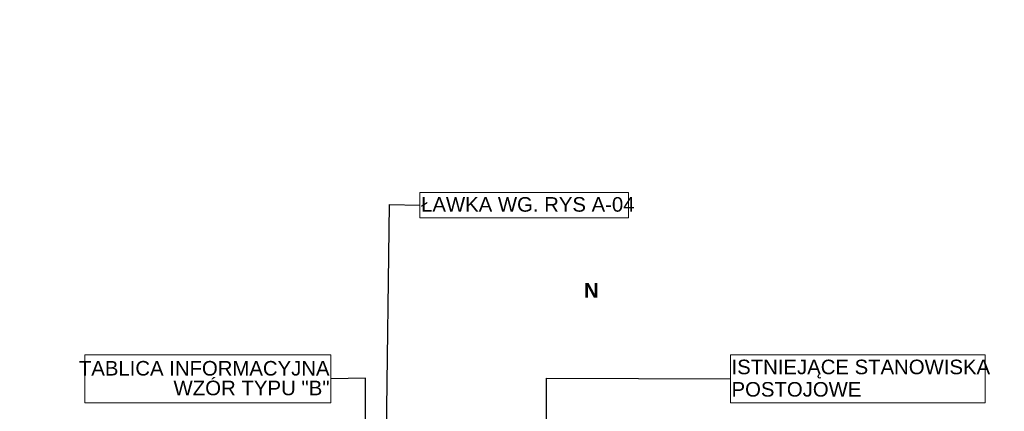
# Model space of a CAD drawing. Header units: millimetres. Extents: x 85983 to 6689246, y 628102 to 1220745.
# Tile 10 of 19: x 2696544 to 2764231, y 823402 to 850343. Entities that reach past the tile are written whole.
import ezdxf
from ezdxf.xclip import XClip

# ---------------------------------------------------------------- set-up
doc = ezdxf.new("R2010")
doc.units = ezdxf.units.MM
doc.header["$MEASUREMENT"] = 0
doc.header["$XCLIPFRAME"] = 0
doc.layers.add('2D - Rysunki i Obrazki', color=7, linetype='Continuous')
for name, color, linetype, lineweight in [('Opisy - Etykiety_Nr_pióra__1', 7, 'Continuous', 13), ('Opisy - Etykiety_Nr_pióra__20', 1, 'Continuous', 13), ('SKMBT_C28023102512110_2_0_Nr_pióra__1', 7, 'Continuous', 13)]:
    doc.layers.add(name, color=color, linetype=linetype, lineweight=lineweight)
doc.styles.add('STYL_AUTOMATYCZNY_1', font='arial.ttf')
doc.styles.add('STYL_AUTOMATYCZNY_2', font='arial.ttf')
doc.dimstyles.new('STYL_AUTOMATYCZNY__3', dxfattribs={"dimtxt": 0.18, "dimasz": 912, "dimexe": 0.18, "dimexo": 0.0625, "dimgap": 0, "dimtad": 0, "dimtih": 1, "dimtoh": 1, "dimdec": 4, "dimzin": 0, "dimdsep": 46, "dimcen": 0.09, "dimadec": 0, "dimazin": 0, "dimtfac": 1, "dimtdec": 4, "dimtmove": 0, "dimatfit": 3, "dimldrblk": 'ARROWHEAD_11', "dimfxl": 1, "dimtolj": 1, "dimtzin": 0, "dimarcsym": 0})
picture_1 = doc.add_image_def('image1.tif', size_in_pixel=(12377, 8750))

# ---------------------------------------------------------------- blocks, each defined once
blk = doc.blocks.new('Rysunek_2_2', base_point=(2516442, 924424))
at = {"layer": 'SKMBT_C28023102512110_2_0_Nr_pióra__1', "color": 7, "lineweight": 13}
image = blk.add_image(picture_1, insert=(2097308, 628102), size_in_units=(838268, 592643), dxfattribs=at)
image.set_boundary_path([(-0.5, -0.5), (12376.5, 8749.5)])
blk = doc.blocks.new('ARROWHEAD_11')
at = {"color": 0, "linetype": 'Continuous', "lineweight": 0}
blk.add_line((0, 0), (-1, 0), dxfattribs=at)
at = {"color": 0, "linetype": 'Continuous', "lineweight": 0, "const_width": 0.25, "flags": 128}
blk.add_lwpolyline([(-0.125, 0, 1), (0.125, 0, 1)], format="xyb", close=True, dxfattribs=at)

msp = doc.modelspace()

# ---------------------------------------------------------------- block references
at = {"layer": '2D - Rysunki i Obrazki', "color": 151, "linetype": 'Continuous', "lineweight": 13, "true_color": 0x80c2ff}
ref = msp.add_blockref('Rysunek_2_2', (2516442.217, 924423.537), dxfattribs=at)
XClip(ref).set_block_clipping_path([(2097308.1732002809, 628101.9790052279), (2935576.2603690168, 1220745.0959693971)])

# ---------------------------------------------------------------- texts
at = {"layer": 'Opisy - Etykiety_Nr_pióra__20', "color": 1, "linetype": 'Continuous', "lineweight": 13, "insert": (2735336.781, 831719.988), "char_height": 1000, "attachment_point": 4, "style": 'STYL_AUTOMATYCZNY_2'}
msp.add_mtext('\\A1;{\\pql;\\fArial|b1|i0|c238|p0;\\W1.000000;N}', dxfattribs=at)

# ---------------------------------------------------------------- next in the draw order: wipeouts: each hides what was drawn before it
at = {"color": 7, "linetype": 'Continuous', "lineweight": 13, "ltscale": 14276760.08972497}
msp.add_wipeout([(2724060.421, 836714.028), (2738396.81, 836714.028), (2738396.81, 838445.457), (2724060.421, 838445.457)], dxfattribs=at).dxf.layer = 'Opisy - Etykiety_Nr_pióra__1'
at = {"color": 7, "linetype": 'Continuous', "lineweight": 13, "ltscale": 14153816.1734871}
msp.add_wipeout([(2701024.689, 823974.898), (2717923.811, 823974.898), (2717923.811, 827283.158), (2701024.689, 827283.158)], dxfattribs=at).dxf.layer = 'Opisy - Etykiety_Nr_pióra__1'
at = {"color": 7, "linetype": 'Continuous', "lineweight": 13, "ltscale": 14367373.11352442}
msp.add_wipeout([(2745401.174, 823977.597), (2762909.62, 823977.597), (2762909.62, 827280.458), (2745401.174, 827280.458)], dxfattribs=at).dxf.layer = 'Opisy - Etykiety_Nr_pióra__1'

# ---------------------------------------------------------------- next in the draw order: linework, layer by layer
at = {"layer": 'Opisy - Etykiety_Nr_pióra__1', "color": 7, "linetype": 'Continuous', "lineweight": 13, "flags": 128}
for points in [[(2724060.421, 836714.028), (2738396.81, 836714.028), (2738396.81, 838445.457), (2724060.421, 838445.457), (2724060.421, 836714.028)], [(2701024.689, 823974.898), (2717923.811, 823974.898), (2717923.811, 827283.158), (2701024.689, 827283.158), (2701024.689, 823974.898)], [(2745401.174, 823977.597), (2762909.62, 823977.597), (2762909.62, 827280.458), (2745401.174, 827280.458), (2745401.174, 823977.597)]]:
    msp.add_lwpolyline(points, close=True, dxfattribs=at)

# ---------------------------------------------------------------- next in the draw order: texts
at = {"layer": 'Opisy - Etykiety_Nr_pióra__1', "color": 7, "linetype": 'Continuous', "lineweight": 13, "insert": (2724140.421, 837628.515), "char_height": 1000, "attachment_point": 4, "style": 'STYL_AUTOMATYCZNY_1'}
msp.add_mtext('\\A1;{\\pql;\\fArial|b0|i0|c238|p0;\\W1.000000;Ł\\fArial|b0|i0|c238|p0;\\W1.000000;AWKA WG. RYS A-04}', dxfattribs=at)
at = {"layer": 'Opisy - Etykiety_Nr_pióra__1', "color": 7, "linetype": 'Continuous', "lineweight": 13, "char_height": 1000, "style": 'STYL_AUTOMATYCZNY_1'}
for s, insert, attachment_point, line_spacing_factor in [('\\A1;{\\pql;\\fArial|b0|i0|c238|p0;\\W1.000000;ISTNIEJĄCE STANOWISKA\\P\\pql;\\fArial|b0|i0|c238|p0;\\W1.000000;POSTOJOWE}', (2745481.174, 825677.802), 4, 0.923867), ('\\A1;{\\pqr;\\fArial|b0|i0|c238|p0;\\W1.000000;TABLICA INFORMACYJNA\\P\\pqr;\\fArial|b0|i0|c238|p0;\\H1.003436x;\\W1.000000;WZÓR TYPU "B\\fArial|b0|i0|c238|p0;\\H0.996576x;\\W1.000000;"}', (2717843.811, 825678.362), 6, 0.812095)]:
    msp.add_mtext(s, dxfattribs=dict(at, insert=insert, attachment_point=attachment_point, line_spacing_factor=line_spacing_factor))

# ---------------------------------------------------------------- next in the draw order: leaders
at = {"layer": 'Opisy - Etykiety_Nr_pióra__1', "color": 7, "linetype": 'Continuous', "lineweight": 13, "annotation_type": 0, "has_hookline": 1}
for points, hookline_direction, text_width in [([(2721673.903, 814156.306), (2721965.116, 837628.515), (2724060.421, 837579.743)], 0, 14594), ([(2720310.33, 812440.195), (2720310.33, 825678.362), (2717923.811, 825629.028)], 1, 17188), ([(2732767.862, 812440.195), (2732767.862, 825677.802), (2745401.174, 825629.028)], 0, 17635)]:
    msp.add_leader(points, dimstyle='STYL_AUTOMATYCZNY__3', dxfattribs=dict(at, hookline_direction=hookline_direction, text_width=text_width))

doc.saveas('drawing.dxf')
